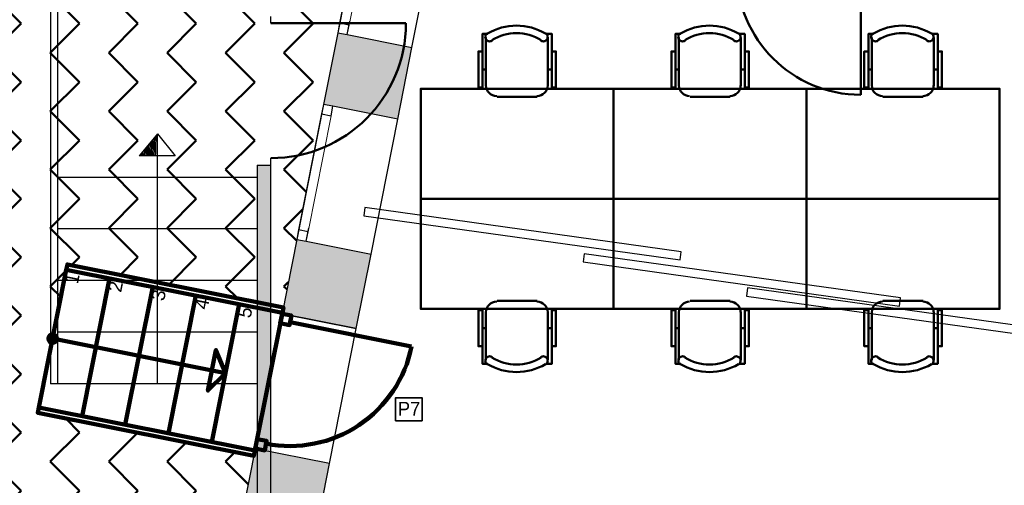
# Model space of a CAD drawing. Header units: metres. Extents: x -1 to 482, y -6 to 64.
# Tile 14 of 33: x 397.1 to 404.25, y 18.28 to 21.67. Entities that reach past the tile are written whole.
import ezdxf

# ---------------------------------------------------------------- set-up
doc = ezdxf.new("R2010")
doc.units = ezdxf.units.M
doc.linetypes.add('CONTINUA', pattern=[0])
doc.linetypes.add('PUNKT', pattern=[6.35, 0, -6.35])
for name, color, linetype, lineweight in [('3D P1 MURS EXISTENTS', 7, 'CONTINUA', 25), ('3D P1 MURS NOUS', 7, 'CONTINUA', 25), ('3D PB MURS', 7, 'CONTINUA', 25), ('DISPOSICIÓ FUSTERIES EX. P1', 7, 'CONTINUA', 25), ('P1 MOBLES', 7, 'CONTINUA', 25), ('PB ESCALES 2D', 7, 'CONTINUA', 25)]:
    doc.layers.add(name, color=color, linetype=linetype, lineweight=lineweight)
doc.styles.add('ARIAL', font='arial.ttf')
doc.styles.add('Century Gothic', font='txt')

# ---------------------------------------------------------------- blocks, each defined once
blk = doc.blocks.new('OBJETO_COMPLEJO_31')
at = {"layer": 'P1 MOBLES', "color": 202, "linetype": 'CONTINUA', "lineweight": 50, "transparency": 33554687}
for p, q in [((400.4877, 21.1862), (400.4877, 21.5375)), ((400.9364, 21.5375), (400.9364, 21.1862)), ((400.4623, 21.3047), (400.4877, 21.3047)), ((400.9661, 21.3047), (400.9364, 21.3047)), ((400.8602, 21.1057), (400.5681, 21.1057))]:
    blk.add_line(p, q, dxfattribs=at)
for points in [[(400.4623, 21.4359), (400.4327, 21.4359), (400.4327, 21.1735), (400.4623, 21.1735), (400.4623, 21.5629), (400.5004, 21.5629)], [(400.4969, 21.5673), (400.492, 21.5632), (400.4881, 21.5584), (400.4852, 21.553), (400.4835, 21.5473), (400.4828, 21.5412), (400.4833, 21.5352), (400.4851, 21.5292), (400.488, 21.5235), (400.492, 21.5186), (400.4968, 21.5146), (400.5022, 21.5117), (400.5079, 21.5099), (400.514, 21.5092), (400.52, 21.5097), (400.526, 21.5113), (400.5317, 21.5142)], [(400.8869, 21.5142), (400.8926, 21.5113), (400.8986, 21.5097), (400.9046, 21.5092), (400.9107, 21.5099), (400.9164, 21.5117), (400.9218, 21.5146), (400.9266, 21.5186), (400.9306, 21.5235), (400.9335, 21.5292), (400.9353, 21.5352), (400.9358, 21.5412), (400.9352, 21.5473), (400.9334, 21.553), (400.9305, 21.5584), (400.9266, 21.5632), (400.9217, 21.5673)], [(400.9661, 21.4359), (400.9957, 21.4359), (400.9957, 21.1735), (400.9661, 21.1735), (400.9661, 21.5629), (400.9237, 21.5629)], [(400.4871, 21.1896), (400.4887, 21.1738), (400.4932, 21.1591), (400.5004, 21.1458), (400.51, 21.1342), (400.5216, 21.1246), (400.5349, 21.1174), (400.5496, 21.1129), (400.5654, 21.1113)], [(400.8575, 21.1113), (400.8733, 21.1129), (400.888, 21.1174), (400.9013, 21.1246), (400.9128, 21.1342), (400.9224, 21.1458), (400.9296, 21.1591), (400.9342, 21.1738), (400.9358, 21.1896)]]:
    blk.add_lwpolyline(points, dxfattribs=at)
blk.add_lwpolyline([(401.4148, 20.3649), (400.0136, 20.3649), (400.0136, 21.165), (401.4148, 21.165), (401.4148, 20.3649)], close=True, dxfattribs=at)
for centre, radius, start, end in [((400.7094, 21.2068), 0.4167, 59.57383, 120.44578), ((400.7094, 21.228), 0.3405, 58.2581, 121.76492)]:
    blk.add_arc(centre, radius, start, end, dxfattribs=at)
blk = doc.blocks.new('OBJETO_COMPLEJO_32')
at = {"layer": 'P1 MOBLES', "color": 202, "linetype": 'CONTINUA', "lineweight": 50, "transparency": 33554687}
for p, q in [((400.8602, 19.6241), (400.5681, 19.6241)), ((400.4877, 19.5437), (400.4877, 19.1923)), ((400.9364, 19.1923), (400.9364, 19.5437)), ((400.4623, 19.4252), (400.4877, 19.4252)), ((400.9661, 19.4252), (400.9364, 19.4252))]:
    blk.add_line(p, q, dxfattribs=at)
blk.add_lwpolyline([(401.4148, 20.3649), (400.0136, 20.3649), (400.0136, 19.5649), (401.4148, 19.5649), (401.4148, 20.3649)], close=True, dxfattribs=at)
for points in [[(400.4871, 19.5403), (400.4887, 19.5561), (400.4932, 19.5708), (400.5004, 19.5841), (400.51, 19.5957), (400.5216, 19.6052), (400.5349, 19.6124), (400.5496, 19.617), (400.5654, 19.6186)], [(400.8575, 19.6186), (400.8733, 19.617), (400.888, 19.6124), (400.9013, 19.6052), (400.9128, 19.5957), (400.9224, 19.5841), (400.9296, 19.5708), (400.9342, 19.5561), (400.9358, 19.5403)], [(400.4623, 19.2939), (400.4327, 19.2939), (400.4327, 19.5564), (400.4623, 19.5564), (400.4623, 19.1669), (400.5004, 19.1669)], [(400.9661, 19.2939), (400.9957, 19.2939), (400.9957, 19.5564), (400.9661, 19.5564), (400.9661, 19.1669), (400.9237, 19.1669)], [(400.4969, 19.1625), (400.492, 19.1666), (400.4881, 19.1714), (400.4852, 19.1768), (400.4835, 19.1826), (400.4828, 19.1886), (400.4833, 19.1947), (400.4851, 19.2007), (400.488, 19.2063), (400.492, 19.2113), (400.4968, 19.2152), (400.5022, 19.2181), (400.5079, 19.22), (400.514, 19.2207), (400.52, 19.2202), (400.526, 19.2185), (400.5317, 19.2156)], [(400.8869, 19.2156), (400.8926, 19.2185), (400.8986, 19.2202), (400.9046, 19.2207), (400.9107, 19.22), (400.9164, 19.2181), (400.9218, 19.2152), (400.9266, 19.2113), (400.9306, 19.2063), (400.9335, 19.2007), (400.9353, 19.1947), (400.9358, 19.1886), (400.9352, 19.1826), (400.9334, 19.1768), (400.9305, 19.1714), (400.9266, 19.1666), (400.9217, 19.1625)]]:
    blk.add_lwpolyline(points, dxfattribs=at)
for centre, radius, start, end in [((400.7094, 19.5231), 0.4167, 239.55422, 300.42617), ((400.7094, 19.5019), 0.3405, 238.23508, 301.7419)]:
    blk.add_arc(centre, radius, start, end, dxfattribs=at)
blk = doc.blocks.new('OBJETO_COMPLEJO_33')
at = {"layer": 'P1 MOBLES', "color": 202, "linetype": 'CONTINUA', "lineweight": 50, "transparency": 33554687}
for p, q in [((401.8889, 21.1862), (401.8889, 21.5375)), ((402.3376, 21.5375), (402.3376, 21.1862)), ((401.8635, 21.3047), (401.8889, 21.3047)), ((402.3672, 21.3047), (402.3376, 21.3047)), ((402.2614, 21.1057), (401.9693, 21.1057))]:
    blk.add_line(p, q, dxfattribs=at)
for points in [[(401.8635, 21.4359), (401.8339, 21.4359), (401.8339, 21.1735), (401.8635, 21.1735), (401.8635, 21.5629), (401.9016, 21.5629)], [(401.8981, 21.5673), (401.8932, 21.5632), (401.8892, 21.5584), (401.8864, 21.553), (401.8846, 21.5473), (401.884, 21.5412), (401.8845, 21.5352), (401.8862, 21.5292), (401.8892, 21.5235), (401.8932, 21.5186), (401.898, 21.5146), (401.9034, 21.5117), (401.9091, 21.5099), (401.9151, 21.5092), (401.9212, 21.5097), (401.9272, 21.5113), (401.9329, 21.5142)], [(402.2881, 21.5142), (402.2938, 21.5113), (402.2997, 21.5097), (402.3058, 21.5092), (402.3118, 21.5099), (402.3176, 21.5117), (402.323, 21.5146), (402.3278, 21.5186), (402.3318, 21.5235), (402.3347, 21.5292), (402.3364, 21.5352), (402.337, 21.5412), (402.3363, 21.5473), (402.3346, 21.553), (402.3317, 21.5584), (402.3278, 21.5632), (402.3229, 21.5673)], [(402.3672, 21.4359), (402.3969, 21.4359), (402.3969, 21.1735), (402.3672, 21.1735), (402.3672, 21.5629), (402.3249, 21.5629)], [(401.8882, 21.1896), (401.8898, 21.1738), (401.8944, 21.1591), (401.9016, 21.1458), (401.9112, 21.1342), (401.9228, 21.1246), (401.9361, 21.1174), (401.9508, 21.1129), (401.9666, 21.1113)], [(402.2587, 21.1113), (402.2744, 21.1129), (402.2891, 21.1174), (402.3024, 21.1246), (402.314, 21.1342), (402.3236, 21.1458), (402.3308, 21.1591), (402.3354, 21.1738), (402.337, 21.1896)]]:
    blk.add_lwpolyline(points, dxfattribs=at)
blk.add_lwpolyline([(402.8159, 20.3649), (401.4148, 20.3649), (401.4148, 21.165), (402.8159, 21.165), (402.8159, 20.3649)], close=True, dxfattribs=at)
for centre, radius, start, end in [((402.1106, 21.2068), 0.4167, 59.57383, 120.44578), ((402.1106, 21.228), 0.3405, 58.2581, 121.76492)]:
    blk.add_arc(centre, radius, start, end, dxfattribs=at)
blk = doc.blocks.new('OBJETO_COMPLEJO_34')
at = {"layer": 'P1 MOBLES', "color": 202, "linetype": 'CONTINUA', "lineweight": 50, "transparency": 33554687}
for p, q in [((402.2614, 19.6241), (401.9693, 19.6241)), ((401.8889, 19.5437), (401.8889, 19.1923)), ((402.3376, 19.1923), (402.3376, 19.5437)), ((401.8635, 19.4252), (401.8889, 19.4252)), ((402.3672, 19.4252), (402.3376, 19.4252))]:
    blk.add_line(p, q, dxfattribs=at)
blk.add_lwpolyline([(402.8159, 20.3649), (401.4148, 20.3649), (401.4148, 19.5649), (402.8159, 19.5649), (402.8159, 20.3649)], close=True, dxfattribs=at)
for points in [[(401.8882, 19.5403), (401.8898, 19.5561), (401.8944, 19.5708), (401.9016, 19.5841), (401.9112, 19.5957), (401.9228, 19.6052), (401.9361, 19.6124), (401.9508, 19.617), (401.9666, 19.6186)], [(402.2587, 19.6186), (402.2744, 19.617), (402.2891, 19.6124), (402.3024, 19.6052), (402.314, 19.5957), (402.3236, 19.5841), (402.3308, 19.5708), (402.3354, 19.5561), (402.337, 19.5403)], [(401.8635, 19.2939), (401.8339, 19.2939), (401.8339, 19.5564), (401.8635, 19.5564), (401.8635, 19.1669), (401.9016, 19.1669)], [(402.3672, 19.2939), (402.3969, 19.2939), (402.3969, 19.5564), (402.3672, 19.5564), (402.3672, 19.1669), (402.3249, 19.1669)], [(401.8981, 19.1625), (401.8932, 19.1666), (401.8892, 19.1714), (401.8864, 19.1768), (401.8846, 19.1826), (401.884, 19.1886), (401.8845, 19.1947), (401.8862, 19.2007), (401.8892, 19.2063), (401.8932, 19.2113), (401.898, 19.2152), (401.9034, 19.2181), (401.9091, 19.22), (401.9151, 19.2207), (401.9212, 19.2202), (401.9272, 19.2185), (401.9329, 19.2156)], [(402.2881, 19.2156), (402.2938, 19.2185), (402.2997, 19.2202), (402.3058, 19.2207), (402.3118, 19.22), (402.3176, 19.2181), (402.323, 19.2152), (402.3278, 19.2113), (402.3318, 19.2063), (402.3347, 19.2007), (402.3364, 19.1947), (402.337, 19.1886), (402.3363, 19.1826), (402.3346, 19.1768), (402.3317, 19.1714), (402.3278, 19.1666), (402.3229, 19.1625)]]:
    blk.add_lwpolyline(points, dxfattribs=at)
for centre, radius, start, end in [((402.1106, 19.5231), 0.4167, 239.55422, 300.42617), ((402.1106, 19.5019), 0.3405, 238.23508, 301.7419)]:
    blk.add_arc(centre, radius, start, end, dxfattribs=at)
blk = doc.blocks.new('OBJETO_COMPLEJO_35')
at = {"layer": 'P1 MOBLES', "color": 202, "linetype": 'CONTINUA', "lineweight": 50, "transparency": 33554687}
for p, q in [((403.2901, 21.1862), (403.2901, 21.5375)), ((403.7388, 21.5375), (403.7388, 21.1862)), ((403.2647, 21.3047), (403.2901, 21.3047)), ((403.7684, 21.3047), (403.7388, 21.3047)), ((403.6626, 21.1057), (403.3705, 21.1057))]:
    blk.add_line(p, q, dxfattribs=at)
for points in [[(403.2647, 21.4359), (403.235, 21.4359), (403.235, 21.1735), (403.2647, 21.1735), (403.2647, 21.5629), (403.3028, 21.5629)], [(403.2993, 21.5673), (403.2943, 21.5632), (403.2904, 21.5584), (403.2876, 21.553), (403.2858, 21.5473), (403.2852, 21.5412), (403.2857, 21.5352), (403.2874, 21.5292), (403.2904, 21.5235), (403.2944, 21.5186), (403.2992, 21.5146), (403.3045, 21.5117), (403.3103, 21.5099), (403.3163, 21.5092), (403.3224, 21.5097), (403.3284, 21.5113), (403.3341, 21.5142)], [(403.6893, 21.5142), (403.695, 21.5113), (403.7009, 21.5097), (403.707, 21.5092), (403.713, 21.5099), (403.7188, 21.5117), (403.7242, 21.5146), (403.7289, 21.5186), (403.7329, 21.5235), (403.7359, 21.5292), (403.7376, 21.5352), (403.7381, 21.5412), (403.7375, 21.5473), (403.7358, 21.553), (403.7329, 21.5584), (403.729, 21.5632), (403.7241, 21.5673)], [(403.7684, 21.4359), (403.798, 21.4359), (403.798, 21.1735), (403.7684, 21.1735), (403.7684, 21.5629), (403.7261, 21.5629)], [(403.2894, 21.1896), (403.291, 21.1738), (403.2956, 21.1591), (403.3028, 21.1458), (403.3124, 21.1342), (403.3239, 21.1246), (403.3372, 21.1174), (403.3519, 21.1129), (403.3677, 21.1113)], [(403.6598, 21.1113), (403.6756, 21.1129), (403.6903, 21.1174), (403.7036, 21.1246), (403.7152, 21.1342), (403.7248, 21.1458), (403.732, 21.1591), (403.7366, 21.1738), (403.7381, 21.1896)]]:
    blk.add_lwpolyline(points, dxfattribs=at)
blk.add_lwpolyline([(404.2171, 20.3649), (402.8159, 20.3649), (402.8159, 21.165), (404.2171, 21.165), (404.2171, 20.3649)], close=True, dxfattribs=at)
for centre, radius, start, end in [((403.5117, 21.2068), 0.4167, 59.57383, 120.44578), ((403.5117, 21.228), 0.3405, 58.2581, 121.76492)]:
    blk.add_arc(centre, radius, start, end, dxfattribs=at)
blk = doc.blocks.new('OBJETO_COMPLEJO_36')
at = {"layer": 'P1 MOBLES', "color": 202, "linetype": 'CONTINUA', "lineweight": 50, "transparency": 33554687}
for p, q in [((403.6626, 19.6241), (403.3705, 19.6241)), ((403.2901, 19.5437), (403.2901, 19.1923)), ((403.7388, 19.1923), (403.7388, 19.5437)), ((403.2647, 19.4252), (403.2901, 19.4252)), ((403.7684, 19.4252), (403.7388, 19.4252))]:
    blk.add_line(p, q, dxfattribs=at)
blk.add_lwpolyline([(404.2171, 20.3649), (402.8159, 20.3649), (402.8159, 19.5649), (404.2171, 19.5649), (404.2171, 20.3649)], close=True, dxfattribs=at)
for points in [[(403.2894, 19.5403), (403.291, 19.5561), (403.2956, 19.5708), (403.3028, 19.5841), (403.3124, 19.5957), (403.3239, 19.6052), (403.3372, 19.6124), (403.3519, 19.617), (403.3677, 19.6186)], [(403.6598, 19.6186), (403.6756, 19.617), (403.6903, 19.6124), (403.7036, 19.6052), (403.7152, 19.5957), (403.7248, 19.5841), (403.732, 19.5708), (403.7366, 19.5561), (403.7381, 19.5403)], [(403.2647, 19.2939), (403.235, 19.2939), (403.235, 19.5564), (403.2647, 19.5564), (403.2647, 19.1669), (403.3028, 19.1669)], [(403.7684, 19.2939), (403.798, 19.2939), (403.798, 19.5564), (403.7684, 19.5564), (403.7684, 19.1669), (403.7261, 19.1669)], [(403.2993, 19.1625), (403.2943, 19.1666), (403.2904, 19.1714), (403.2876, 19.1768), (403.2858, 19.1826), (403.2852, 19.1886), (403.2857, 19.1947), (403.2874, 19.2007), (403.2904, 19.2063), (403.2944, 19.2113), (403.2992, 19.2152), (403.3045, 19.2181), (403.3103, 19.22), (403.3163, 19.2207), (403.3224, 19.2202), (403.3284, 19.2185), (403.3341, 19.2156)], [(403.6893, 19.2156), (403.695, 19.2185), (403.7009, 19.2202), (403.707, 19.2207), (403.713, 19.22), (403.7188, 19.2181), (403.7242, 19.2152), (403.7289, 19.2113), (403.7329, 19.2063), (403.7359, 19.2007), (403.7376, 19.1947), (403.7381, 19.1886), (403.7375, 19.1826), (403.7358, 19.1768), (403.7329, 19.1714), (403.729, 19.1666), (403.7241, 19.1625)]]:
    blk.add_lwpolyline(points, dxfattribs=at)
for centre, radius, start, end in [((403.5117, 19.5231), 0.4167, 239.55422, 300.42617), ((403.5117, 19.5019), 0.3405, 238.23508, 301.7419)]:
    blk.add_arc(centre, radius, start, end, dxfattribs=at)

msp = doc.modelspace()

# ---------------------------------------------------------------- hatches: boundary and pattern name
at = {"layer": '3D P1 MURS EXISTENTS', "linetype": 'CONTINUA', "lineweight": 18, "true_color": 0xa0a0a0, "transparency": 33554687}
for points in [[(399.3077, 21.0509), (399.8472, 20.9441), (399.9504, 21.4649), (399.4109, 21.5718)], [(399.6529, 19.9631), (399.1134, 20.07), (399.0065, 19.5305), (399.546, 19.4236)], [(398.8121, 18.5496), (398.5038, 16.9935), (399.0434, 16.8866), (399.3517, 18.4427)]]:
    msp.add_hatch(color=253, dxfattribs=at).paths.add_polyline_path(points)
at = {"layer": '3D PB MURS', "linetype": 'CONTINUA', "lineweight": 18, "true_color": 0xa0a0a0, "transparency": 33554687}
msp.add_hatch(color=253, dxfattribs=at).paths.add_polyline_path([(398.9264, 13.9508), (398.9264, 20.6108), (398.8264, 20.6108), (398.8264, 13.9508)])
at = {"layer": 'P1 MOBLES', "linetype": 'CONTINUA', "lineweight": 50, "transparency": 33554687}
h = msp.add_hatch(dxfattribs=at)
h.set_pattern_fill('TRAMA', color=202, scale=0.3, angle=135, style=0, pattern_type=2)
h.set_pattern_definition([(135, (-0.84853, 6e-17), (-0.42426407, 3e-17), [0.3, -0.3]), (225, (-0.84853, 6e-17), (-7e-17, -0.42426407), [0.3, -0.3])])
h.paths.add_polyline_path([(400.4234, 26.6821), (400.6941, 28.0485), (394.4398, 28.0485), (394.4398, 13.2195), (397.7561, 13.2195), (398.8018, 18.4972), (397.2323, 18.8081), (397.446, 19.8872), (399.0155, 19.5762), (400.2096, 25.603), (398.6401, 25.914), (398.8539, 26.993)], flags=0)

# ---------------------------------------------------------------- linework, layer by layer
at = {"layer": '3D P1 MURS EXISTENTS', "color": 7, "linetype": 'PUNKT', "lineweight": 25, "transparency": 33554687}
for p, q in [((399.6053, 22.5527), (399.4109, 21.5718)), ((399.4796, 21.5582), (399.6739, 22.5391)), ((399.4109, 21.5718), (399.4796, 21.5582)), ((399.3077, 21.0509), (399.1134, 20.07)), ((399.182, 20.0564), (399.3764, 21.0373)), ((399.3764, 21.0373), (399.3077, 21.0509)), ((399.1134, 20.07), (399.182, 20.0564))]:
    msp.add_line(p, q, dxfattribs=at)
at = {"layer": '3D P1 MURS EXISTENTS', "color": 7, "linetype": 'CONTINUA', "lineweight": 25, "transparency": 33554687}
for p, q in [((399.6053, 22.5527), (399.4109, 21.5718)), ((399.9504, 21.4649), (400.1448, 22.4458)), ((399.4109, 21.5718), (399.3077, 21.0509)), ((399.4109, 21.5718), (399.4796, 21.5582)), ((399.4796, 21.5582), (399.9504, 21.4649)), ((399.8472, 20.9441), (399.9504, 21.4649)), ((399.3077, 21.0509), (399.1134, 20.07)), ((399.3764, 21.0373), (399.3077, 21.0509)), ((399.8472, 20.9441), (399.3764, 21.0373)), ((399.6529, 19.9631), (399.8472, 20.9441)), ((399.1134, 20.07), (399.0065, 19.5305)), ((399.1134, 20.07), (399.182, 20.0564)), ((399.182, 20.0564), (399.6529, 19.9631)), ((399.546, 19.4236), (399.6529, 19.9631)), ((399.0065, 19.5305), (399.546, 19.4236)), ((398.8121, 18.5496), (398.5038, 16.9935)), ((399.3517, 18.4427), (398.8121, 18.5496)), ((399.0434, 16.8866), (399.3517, 18.4427))]:
    msp.add_line(p, q, dxfattribs=at)
at = {"layer": '3D P1 MURS EXISTENTS', "color": 40, "linetype": 'CONTINUA', "lineweight": 18, "transparency": 33554687}
for points in [[(399.5917, 22.484), (399.4245, 21.6404), (399.4932, 21.6268), (399.6603, 22.4704), (399.5917, 22.484)], [(399.2941, 20.9823), (399.127, 20.1387), (399.1956, 20.1251), (399.3628, 20.9687), (399.2941, 20.9823)]]:
    msp.add_lwpolyline(points, close=True, dxfattribs=at)
at = {"layer": '3D P1 MURS EXISTENTS', "color": 7, "linetype": 'CONTINUA', "lineweight": 25, "transparency": 33554687}
for points in [[(399.4245, 21.6404), (399.4109, 21.5718), (399.4796, 21.5582), (399.4932, 21.6268), (399.4245, 21.6404)], [(399.3077, 21.0509), (399.2941, 20.9823), (399.3628, 20.9687), (399.3764, 21.0373), (399.3077, 21.0509)], [(399.127, 20.1387), (399.1134, 20.07), (399.182, 20.0564), (399.1956, 20.1251), (399.127, 20.1387)]]:
    msp.add_lwpolyline(points, close=True, dxfattribs=at)
at = {"layer": '3D P1 MURS NOUS', "color": 240, "linetype": 'CONTINUA', "lineweight": 140, "transparency": 33554687}
for p, q in [((397.44, 19.8497), (397.2405, 18.8494)), ((397.7538, 19.7871), (397.5543, 18.7868)), ((398.0676, 19.7245), (397.8681, 18.7242)), ((398.3815, 19.6619), (398.1819, 18.6616)), ((398.6953, 19.5993), (398.4958, 18.599)), ((399.0654, 19.4679), (399.9473, 19.2931)), ((397.3403, 19.3495), (398.5955, 19.0991))]:
    msp.add_line(p, q, dxfattribs=at)
at = {"layer": '3D P1 MURS NOUS', "color": 7, "linetype": 'CONTINUA', "lineweight": 25, "transparency": 33554687}
for p, q in [((399.546, 19.4236), (399.0065, 19.5305)), ((399.3517, 18.4427), (399.546, 19.4236))]:
    msp.add_line(p, q, dxfattribs=at)
at = {"layer": '3D P1 MURS NOUS', "color": 240, "linetype": 'CONTINUA', "lineweight": 140, "transparency": 33554687}
for points in [[(397.44, 19.8497), (399.0091, 19.5367), (399.0169, 19.5759), (397.4478, 19.8889), (397.44, 19.8497)], [(397.44, 19.8497), (399.0091, 19.5367), (398.8096, 18.5364), (397.2405, 18.8494), (397.44, 19.8497)], [(398.9929, 19.4618), (399.0065, 19.5305), (399.0752, 19.5169), (399.0615, 19.4482), (398.9929, 19.4618)], [(398.5955, 19.0991), (398.5268, 19.2658), (398.4681, 18.9716), (398.5955, 19.0991)], [(397.2405, 18.8494), (398.8096, 18.5364), (398.8018, 18.4972), (397.2327, 18.8101), (397.2405, 18.8494)], [(398.8123, 18.5505), (398.8259, 18.6192), (398.8946, 18.6056), (398.881, 18.5369), (398.8123, 18.5505)]]:
    msp.add_lwpolyline(points, close=True, dxfattribs=at)
msp.add_circle((397.3403, 19.3495), 0.03, dxfattribs=at)
msp.add_arc((399.0654, 19.4679), 0.899, 258.79336, 348.79336, dxfattribs=at)
at = {"layer": '3D PB MURS', "color": 202, "linetype": 'CONTINUA', "lineweight": 50, "transparency": 33554687}
for p, q in [((403.2086, 22.0208), (403.2086, 21.1209)), ((398.9264, 21.6408), (399.9064, 21.6408))]:
    msp.add_line(p, q, dxfattribs=at)
at = {"layer": '3D PB MURS', "color": 7, "linetype": 'CONTINUA', "lineweight": 25, "transparency": 33554687}
for p, q in [((398.9264, 21.6408), (398.9264, 21.6908)), ((398.8264, 20.6108), (398.9264, 20.6108)), ((398.8264, 20.6108), (398.8264, 14.0508)), ((398.9264, 20.6108), (398.9264, 20.6608)), ((398.9264, 13.9508), (398.9264, 20.6108)), ((399.608, 20.3009), (399.5997, 20.2415)), ((399.5997, 20.2415), (401.8973, 19.9206)), ((401.9056, 19.9801), (399.608, 20.3009)), ((401.201, 19.9657), (401.1927, 19.9062)), ((403.4986, 19.6449), (401.201, 19.9657)), ((401.8973, 19.9206), (401.9056, 19.9801)), ((401.1927, 19.9062), (403.4903, 19.5854)), ((402.3871, 19.7184), (402.3788, 19.6589)), ((404.6848, 19.3976), (402.3871, 19.7184)), ((402.3788, 19.6589), (404.6765, 19.3381)), ((403.4903, 19.5854), (403.4986, 19.6449))]:
    msp.add_line(p, q, dxfattribs=at)
at = {"layer": '3D PB MURS', "color": 202, "linetype": 'CONTINUA', "lineweight": 50, "transparency": 33554687}
msp.add_arc((398.9264, 21.6408), 0.98, 270, 0, dxfattribs=at)
msp.add_ellipse((403.2086, 22.0208), major_axis=(0.8999, 0), ratio=1, start_param=3.141593, end_param=4.712389, dxfattribs=at)
at = {"layer": 'DISPOSICIÓ FUSTERIES EX. P1', "color": 2, "linetype": 'CONTINUA', "lineweight": 35, "transparency": 33554687}
msp.add_lwpolyline([(399.8307, 18.7531), (400.0236, 18.7531), (400.0236, 18.9198), (399.8307, 18.9198), (399.8307, 18.7531)], dxfattribs=at)
at = {"layer": 'PB ESCALES 2D', "color": 7, "linetype": 'CONTINUA', "lineweight": 25, "transparency": 33554687}
for p, q in [((397.3264, 22.0208), (397.3264, 19.0208)), ((397.3764, 21.9708), (397.3764, 19.0208)), ((398.1014, 20.8379), (397.9703, 20.6784)), ((398.1014, 19.0208), (398.1014, 20.8379)), ((398.1014, 20.8379), (398.2302, 20.6764)), ((398.2302, 20.6764), (397.9703, 20.6784)), ((398.8264, 20.5208), (397.3764, 20.5208)), ((398.8264, 20.1458), (397.3764, 20.1458)), ((398.8264, 19.7708), (397.3764, 19.7708)), ((398.8264, 19.3958), (397.3764, 19.3958)), ((398.8264, 19.0208), (397.3264, 19.0208))]:
    msp.add_line(p, q, dxfattribs=at)
for radius, start, end in [(8.1493, 177.79325, 178.74067), (8.1393, 177.70046, 178.73965), (8.2093, 178.34119, 178.74677), (8.1993, 178.25089, 178.74576), (8.1893, 178.16019, 178.74474), (8.1793, 178.06908, 178.74373), (8.1693, 177.97755, 178.74271), (8.1593, 177.88561, 178.7417), (8.2493, 178.69838, 178.75078), (8.2393, 178.60968, 178.74978), (8.2293, 178.52057, 178.74878), (8.2193, 178.43108, 178.74777)]:
    msp.add_arc((406.2237, 20.4985), radius, start, end, dxfattribs=at)

# ---------------------------------------------------------------- block references
at = {"layer": 'P1 MOBLES', "color": 202, "linetype": 'CONTINUA', "lineweight": 50, "transparency": 33554687}
for name in ['OBJETO_COMPLEJO_31', 'OBJETO_COMPLEJO_33', 'OBJETO_COMPLEJO_35', 'OBJETO_COMPLEJO_32', 'OBJETO_COMPLEJO_34', 'OBJETO_COMPLEJO_36']:
    msp.add_blockref(name, (0, 0), dxfattribs=at)

# ---------------------------------------------------------------- texts
at = {"layer": '3D P1 MURS NOUS', "color": 240, "linetype": 'CONTINUA', "lineweight": 140, "transparency": 33554687, "char_height": 0.1, "attachment_point": 7, "rotation": 78.71977, "style": 'ARIAL'}
for s, insert, width in [('\\W0.90;1', (397.5241, 19.7428), 0.123438), ('\\W0.99;2', (397.8379, 19.6802), 0.127789), ('\\W0.99;3', (398.1517, 19.6176), 0.127789), ('\\W0.99;4', (398.4655, 19.555), 0.127789), ('\\W0.99;5', (398.7793, 19.4925), 0.127789)]:
    msp.add_mtext(s, dxfattribs=dict(at, insert=insert, width=width))
at = {"layer": 'DISPOSICIÓ FUSTERIES EX. P1', "color": 2, "linetype": 'CONTINUA', "lineweight": 35, "transparency": 33554687, "insert": (399.8474, 18.7898), "char_height": 0.1, "width": 0.209514, "attachment_point": 7, "style": 'Century Gothic'}
msp.add_mtext('P7', dxfattribs=at)

doc.saveas('drawing.dxf')
